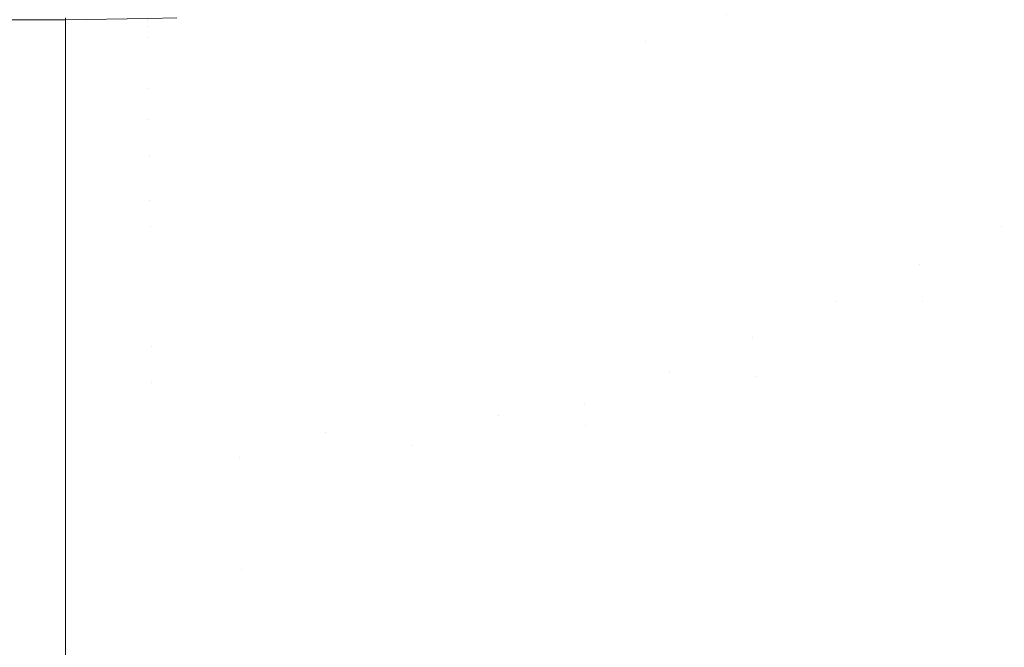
# Model space of a CAD drawing. Header units: centimetres. Extents: x -17.1 to 18.2, y 4.2 to 6.
# Tile 204 of 256: x 6.2249 to 6.2496, y 4.4844 to 4.5002. Entities that reach past the tile are written whole.
import ezdxf

# ---------------------------------------------------------------- set-up
doc = ezdxf.new("R2010")
doc.units = ezdxf.units.CM
doc.header["$LTSCALE"] = 2.54
doc.layers.add('Lucido design-1', color=7, linetype='Continuous')

# ---------------------------------------------------------------- blocks, each defined once
blk = doc.blocks.new('Gruppo-3-1')
at = {"color": 7, "linetype": 'Continuous', "lineweight": 9}
for points in [[(-17.020308, 5.900212, -2276.22217), (-17.020308, 4.300212, -2276.22217), (18.147234, 4.300212, -2276.22217), (18.147234, 5.900212, -2276.22217)], [(6.226033, 4.500212, -2276.92217), (-5.099108, 4.500212, -2276.92217), (-5.099108, 4.500212, -2276.72217), (6.226033, 4.500212, -2276.72217)]]:
    blk.add_3dface(points, dxfattribs=at)
for points, invisible_edges in [([(18.147234, 5.900212, -2277.02217), (6.24222, 4.401209, -2277.02217), (6.247738, 4.402007, -2277.02217)], 9), ([(6.24222, 4.401209, -2277.02217), (18.147234, 5.900212, -2277.02217), (18.147234, 4.300212, -2277.02217)], 9), ([(18.147234, 5.900212, -2277.02217), (6.247738, 4.402007, -2277.02217), (6.250767, 4.402575, -2277.02217)], 9), ([(6.2447, 4.500768, -2276.938998), (6.246751, 4.50123, -2276.938998), (6.246822, 4.500547, -2276.942641), (6.244764, 4.500083, -2276.942641)], 15), ([(6.240541, 4.500525, -2276.935444), (6.238478, 4.500208, -2276.935444), (6.238454, 4.500609, -2276.931982), (6.240512, 4.500925, -2276.931982)], 15), ([(6.240541, 4.500525, -2276.935444), (6.242599, 4.50089, -2276.935444), (6.242643, 4.500353, -2276.938998), (6.24058, 4.499987, -2276.938998)], 15), ([(6.246863, 4.500146, -2276.944493), (6.246822, 4.500547, -2276.942641), (6.248872, 4.501058, -2276.942641), (6.248917, 4.500658, -2276.944493)], 15), ([(6.244764, 4.500083, -2276.942641), (6.2427, 4.499667, -2276.942641), (6.242643, 4.500353, -2276.938998), (6.2447, 4.500768, -2276.938998)], 15), ([(6.248917, 4.500658, -2276.944493), (6.248968, 4.500217, -2276.946366), (6.24691, 4.499703, -2276.946366), (6.246863, 4.500146, -2276.944493)], 15), ([(6.249024, 4.499732, -2276.948259), (6.248968, 4.500217, -2276.946366), (6.251018, 4.500777, -2276.946366), (6.251079, 4.500294, -2276.948259)], 15), ([(6.232245, 4.500224, -2276.928615), (6.230176, 4.500102, -2276.928615), (6.230172, 4.500259, -2276.925344), (6.23224, 4.500381, -2276.925344)], 15), ([(6.232245, 4.500224, -2276.928615), (6.234312, 4.500395, -2276.928615), (6.234323, 4.500121, -2276.931982), (6.232253, 4.49995, -2276.931982)], 15), ([(6.23639, 4.50034, -2276.931982), (6.234323, 4.500121, -2276.931982), (6.234312, 4.500395, -2276.928615), (6.236376, 4.500614, -2276.928615)], 15), ([(6.23639, 4.50034, -2276.931982), (6.238454, 4.500609, -2276.931982), (6.238478, 4.500208, -2276.935444), (6.236411, 4.499939, -2276.935444)], 15), ([(6.24058, 4.499987, -2276.938998), (6.238512, 4.499669, -2276.938998), (6.238478, 4.500208, -2276.935444), (6.240541, 4.500525, -2276.935444)], 15), ([(6.244802, 4.499681, -2276.944493), (6.244764, 4.500083, -2276.942641), (6.246822, 4.500547, -2276.942641), (6.246863, 4.500146, -2276.944493)], 15), ([(6.226033, 4.50026, -2276.719951), (6.226033, 4.500212, -2276.72217), (-5.099108, 4.500212, -2276.72217), (-5.099108, 4.50026, -2276.719951)], 8), ([(-5.099108, 4.500143, -2276.925343), (-5.099108, 4.500212, -2276.92217), (6.226033, 4.500212, -2276.92217), (6.226033, 4.500143, -2276.925343)], 8), ([(6.226033, 4.500143, -2276.925343), (6.226033, 4.500117, -2276.926532), (-5.099108, 4.500117, -2276.926532), (-5.099108, 4.500143, -2276.925343)], 10), ([(6.228103, 4.500186, -2276.925344), (6.226033, 4.500143, -2276.925343), (6.226033, 4.500212, -2276.92217), (6.228102, 4.500245, -2276.92217)], 9), ([(6.228103, 4.500186, -2276.925344), (6.228105, 4.500029, -2276.928615), (6.226033, 4.500117, -2276.926532)], 11), ([(6.226033, 4.500117, -2276.926532), (6.226033, 4.500143, -2276.925343), (6.228103, 4.500186, -2276.925344)], 10), ([(6.228103, 4.500186, -2276.925344), (6.228102, 4.500245, -2276.92217), (6.228833, 4.500257, -2276.92217)], 9), ([(6.230172, 4.500259, -2276.925344), (6.228103, 4.500186, -2276.925344), (6.228833, 4.500257, -2276.92217)], 11), ([(6.228103, 4.500186, -2276.925344), (6.230172, 4.500259, -2276.925344), (6.230176, 4.500102, -2276.928615), (6.228105, 4.500029, -2276.928615)], 15), ([(6.232253, 4.49995, -2276.931982), (6.230181, 4.499827, -2276.931982), (6.230176, 4.500102, -2276.928615), (6.232245, 4.500224, -2276.928615)], 15), ([(6.236411, 4.499939, -2276.935444), (6.23434, 4.499719, -2276.935444), (6.234323, 4.500121, -2276.931982), (6.23639, 4.50034, -2276.931982)], 15), ([(6.236411, 4.499939, -2276.935444), (6.238478, 4.500208, -2276.935444), (6.238512, 4.499669, -2276.938998), (6.236439, 4.4994, -2276.938998)], 15), ([(6.240604, 4.499663, -2276.940809), (6.24058, 4.499987, -2276.938998), (6.242643, 4.500353, -2276.938998)], 11), ([(6.242643, 4.500353, -2276.938998), (6.2427, 4.499667, -2276.942641), (6.240604, 4.499663, -2276.940809)], 11), ([(6.246863, 4.500146, -2276.944493), (6.24691, 4.499703, -2276.946366), (6.244844, 4.499238, -2276.946366), (6.244802, 4.499681, -2276.944493)], 15), ([(6.24696, 4.499217, -2276.948259), (6.24691, 4.499703, -2276.946366), (6.248968, 4.500217, -2276.946366), (6.249024, 4.499732, -2276.948259)], 15), ([(6.251079, 4.500294, -2276.948259), (6.251145, 4.499767, -2276.95017), (6.249084, 4.499203, -2276.95017), (6.249024, 4.499732, -2276.948259)], 15), ([(-5.099108, 4.500117, -2276.926532), (6.226033, 4.500117, -2276.926532), (6.226033, 4.499831, -2276.930886), (-5.099108, 4.499831, -2276.930886)], 5), ([(6.226033, 4.499831, -2276.930886), (6.226033, 4.500117, -2276.926532), (6.228105, 4.500029, -2276.928615)], 10), ([(6.228105, 4.500029, -2276.928615), (6.228107, 4.499754, -2276.931982), (6.226033, 4.499831, -2276.930886)], 11), ([(6.228105, 4.500029, -2276.928615), (6.230176, 4.500102, -2276.928615), (6.230181, 4.499827, -2276.931982), (6.228107, 4.499754, -2276.931982)], 15), ([(6.232266, 4.499548, -2276.935444), (6.23019, 4.499425, -2276.935444), (6.230181, 4.499827, -2276.931982), (6.232253, 4.49995, -2276.931982)], 15), ([(6.232253, 4.49995, -2276.931982), (6.234323, 4.500121, -2276.931982), (6.23434, 4.499719, -2276.935444), (6.232266, 4.499548, -2276.935444)], 15), ([(6.236439, 4.4994, -2276.938998), (6.234362, 4.499179, -2276.938998), (6.23434, 4.499719, -2276.935444), (6.236411, 4.499939, -2276.935444)], 15), ([(6.238532, 4.499344, -2276.940809), (6.238512, 4.499669, -2276.938998), (6.24058, 4.499987, -2276.938998), (6.240604, 4.499663, -2276.940809)], 15), ([(6.242734, 4.499265, -2276.944493), (6.2427, 4.499667, -2276.942641), (6.244764, 4.500083, -2276.942641), (6.244802, 4.499681, -2276.944493)], 15), ([(-5.099108, 4.499831, -2276.930886), (6.226033, 4.499831, -2276.930886), (6.226033, 4.499356, -2276.935223), (-5.099108, 4.499356, -2276.935223)], 5), ([(6.226033, 4.499356, -2276.935223), (6.226033, 4.499831, -2276.930886), (6.228107, 4.499754, -2276.931982)], 10), ([(6.228107, 4.499754, -2276.931982), (6.228112, 4.499352, -2276.935444), (6.226033, 4.499356, -2276.935223)], 11), ([(6.228107, 4.499754, -2276.931982), (6.230181, 4.499827, -2276.931982), (6.23019, 4.499425, -2276.935444), (6.228112, 4.499352, -2276.935444)], 15), ([(6.232266, 4.499548, -2276.935444), (6.23434, 4.499719, -2276.935444), (6.234362, 4.499179, -2276.938998), (6.232283, 4.499007, -2276.938998)], 15), ([(6.236456, 4.499074, -2276.940809), (6.236439, 4.4994, -2276.938998), (6.238512, 4.499669, -2276.938998), (6.238532, 4.499344, -2276.940809)], 15), ([(6.240604, 4.499663, -2276.940809), (6.24063, 4.4993, -2276.942641), (6.238555, 4.498981, -2276.942641), (6.238532, 4.499344, -2276.940809)], 15), ([(6.2427, 4.499667, -2276.942641), (6.24063, 4.4993, -2276.942641), (6.240604, 4.499663, -2276.940809)], 11), ([(6.24066, 4.498896, -2276.944493), (6.24063, 4.4993, -2276.942641), (6.2427, 4.499667, -2276.942641), (6.242734, 4.499265, -2276.944493)], 15), ([(6.244802, 4.499681, -2276.944493), (6.244844, 4.499238, -2276.946366), (6.242771, 4.49882, -2276.946366), (6.242734, 4.499265, -2276.944493)], 15), ([(6.244889, 4.498751, -2276.948259), (6.244844, 4.499238, -2276.946366), (6.24691, 4.499703, -2276.946366), (6.24696, 4.499217, -2276.948259)], 15), ([(6.249024, 4.499732, -2276.948259), (6.249084, 4.499203, -2276.95017), (6.247015, 4.498687, -2276.95017), (6.24696, 4.499217, -2276.948259)], 15), ([(6.249084, 4.499203, -2276.95017), (6.251145, 4.499767, -2276.95017), (6.251217, 4.499193, -2276.952099), (6.24915, 4.498628, -2276.952099)], 15), ([(6.228112, 4.499352, -2276.935444), (6.23019, 4.499425, -2276.935444), (6.230201, 4.498884, -2276.938998), (6.228117, 4.49881, -2276.938998)], 15), ([(6.232283, 4.499007, -2276.938998), (6.230201, 4.498884, -2276.938998), (6.23019, 4.499425, -2276.935444), (6.232266, 4.499548, -2276.935444)], 15), ([(6.234376, 4.498853, -2276.940809), (6.234362, 4.499179, -2276.938998), (6.236439, 4.4994, -2276.938998), (6.236456, 4.499074, -2276.940809)], 15), ([(-5.099108, 4.499356, -2276.935223), (6.226033, 4.499356, -2276.935223), (6.226033, 4.498693, -2276.939535), (-5.099108, 4.498693, -2276.939535)], 5), ([(6.228117, 4.49881, -2276.938998), (6.226033, 4.498693, -2276.939535), (6.226033, 4.499356, -2276.935223), (6.228112, 4.499352, -2276.935444)], 13), ([(6.232293, 4.498681, -2276.940809), (6.232283, 4.499007, -2276.938998), (6.234362, 4.499179, -2276.938998), (6.234376, 4.498853, -2276.940809)], 15), ([(6.238532, 4.499344, -2276.940809), (6.238555, 4.498981, -2276.942641), (6.236475, 4.49871, -2276.942641), (6.236456, 4.499074, -2276.940809)], 15), ([(6.23858, 4.498577, -2276.944493), (6.238555, 4.498981, -2276.942641), (6.24063, 4.4993, -2276.942641), (6.24066, 4.498896, -2276.944493)], 15), ([(6.242734, 4.499265, -2276.944493), (6.242771, 4.49882, -2276.946366), (6.240692, 4.498451, -2276.946366), (6.24066, 4.498896, -2276.944493)], 15), ([(6.242811, 4.498332, -2276.948259), (6.242771, 4.49882, -2276.946366), (6.244844, 4.499238, -2276.946366), (6.244889, 4.498751, -2276.948259)], 15), ([(6.24696, 4.499217, -2276.948259), (6.247015, 4.498687, -2276.95017), (6.244939, 4.498219, -2276.95017), (6.244889, 4.498751, -2276.948259)], 15), ([(6.24915, 4.498628, -2276.952099), (6.247075, 4.498111, -2276.952099), (6.247015, 4.498687, -2276.95017), (6.249084, 4.499203, -2276.95017)], 15), ([(6.24915, 4.498628, -2276.952099), (6.251217, 4.499193, -2276.952099), (6.251294, 4.498572, -2276.954044), (6.249222, 4.498005, -2276.954044)], 15), ([(6.230208, 4.498558, -2276.940809), (6.230201, 4.498884, -2276.938998), (6.232283, 4.499007, -2276.938998), (6.232293, 4.498681, -2276.940809)], 15), ([(6.236456, 4.499074, -2276.940809), (6.236475, 4.49871, -2276.942641), (6.234391, 4.498489, -2276.942641), (6.234376, 4.498853, -2276.940809)], 15), ([(6.236496, 4.498306, -2276.944493), (6.236475, 4.49871, -2276.942641), (6.238555, 4.498981, -2276.942641), (6.23858, 4.498577, -2276.944493)], 15), ([(6.24066, 4.498896, -2276.944493), (6.240692, 4.498451, -2276.946366), (6.238608, 4.498131, -2276.946366), (6.23858, 4.498577, -2276.944493)], 15), ([(-5.099108, 4.498693, -2276.939535), (6.226033, 4.498693, -2276.939535), (6.226033, 4.497842, -2276.943814), (-5.099108, 4.497842, -2276.943814)], 5), ([(6.226033, 4.498693, -2276.939535), (6.228117, 4.49881, -2276.938998), (6.228121, 4.498484, -2276.940809)], 11), ([(6.228121, 4.498484, -2276.940809), (6.228124, 4.498119, -2276.942641), (6.226033, 4.497842, -2276.943814), (6.226033, 4.498693, -2276.939535)], 11), ([(6.228121, 4.498484, -2276.940809), (6.228117, 4.49881, -2276.938998), (6.230201, 4.498884, -2276.938998), (6.230208, 4.498558, -2276.940809)], 15), ([(6.232293, 4.498681, -2276.940809), (6.232304, 4.498316, -2276.942641), (6.230215, 4.498193, -2276.942641), (6.230208, 4.498558, -2276.940809)], 15), ([(6.234376, 4.498853, -2276.940809), (6.234391, 4.498489, -2276.942641), (6.232304, 4.498316, -2276.942641), (6.232293, 4.498681, -2276.940809)], 15), ([(6.234408, 4.498084, -2276.944493), (6.234391, 4.498489, -2276.942641), (6.236475, 4.49871, -2276.942641), (6.236496, 4.498306, -2276.944493)], 15), ([(6.240727, 4.497962, -2276.948259), (6.240692, 4.498451, -2276.946366), (6.242771, 4.49882, -2276.946366), (6.242811, 4.498332, -2276.948259)], 15), ([(6.244889, 4.498751, -2276.948259), (6.244939, 4.498219, -2276.95017), (6.242856, 4.4978, -2276.95017), (6.242811, 4.498332, -2276.948259)], 15), ([(6.244993, 4.497641, -2276.952099), (6.244939, 4.498219, -2276.95017), (6.247015, 4.498687, -2276.95017), (6.247075, 4.498111, -2276.952099)], 15), ([(6.230208, 4.498558, -2276.940809), (6.230215, 4.498193, -2276.942641), (6.228124, 4.498119, -2276.942641), (6.228121, 4.498484, -2276.940809)], 15), ([(6.232317, 4.497911, -2276.944493), (6.232304, 4.498316, -2276.942641), (6.234391, 4.498489, -2276.942641), (6.234408, 4.498084, -2276.944493)], 15), ([(6.23858, 4.498577, -2276.944493), (6.238608, 4.498131, -2276.946366), (6.236519, 4.497859, -2276.946366), (6.236496, 4.498306, -2276.944493)], 15), ([(6.238638, 4.497641, -2276.948259), (6.238608, 4.498131, -2276.946366), (6.240692, 4.498451, -2276.946366), (6.240727, 4.497962, -2276.948259)], 15), ([(6.249222, 4.498005, -2276.954044), (6.24714, 4.497486, -2276.954044), (6.247075, 4.498111, -2276.952099), (6.24915, 4.498628, -2276.952099)], 15), ([(6.249222, 4.498005, -2276.954044), (6.251294, 4.498572, -2276.954044), (6.251378, 4.497902, -2276.956004), (6.249299, 4.497333, -2276.956004)], 15), ([(6.228129, 4.497713, -2276.944493), (6.228124, 4.498119, -2276.942641), (6.230215, 4.498193, -2276.942641), (6.230223, 4.497787, -2276.944493)], 15), ([(6.230223, 4.497787, -2276.944493), (6.230215, 4.498193, -2276.942641), (6.232304, 4.498316, -2276.942641), (6.232317, 4.497911, -2276.944493)], 15), ([(6.236496, 4.498306, -2276.944493), (6.236519, 4.497859, -2276.946366), (6.234426, 4.497637, -2276.946366), (6.234408, 4.498084, -2276.944493)], 15), ([(6.242811, 4.498332, -2276.948259), (6.242856, 4.4978, -2276.95017), (6.240766, 4.497429, -2276.95017), (6.240727, 4.497962, -2276.948259)], 15), ([(6.242904, 4.49722, -2276.952099), (6.242856, 4.4978, -2276.95017), (6.244939, 4.498219, -2276.95017), (6.244993, 4.497641, -2276.952099)], 15), ([(6.226033, 4.497842, -2276.943814), (6.228124, 4.498119, -2276.942641), (6.228129, 4.497713, -2276.944493)], 11), ([(6.232317, 4.497911, -2276.944493), (6.232331, 4.497463, -2276.946366), (6.230233, 4.49734, -2276.946366), (6.230223, 4.497787, -2276.944493)], 15), ([(6.234408, 4.498084, -2276.944493), (6.234426, 4.497637, -2276.946366), (6.232331, 4.497463, -2276.946366), (6.232317, 4.497911, -2276.944493)], 15), ([(6.236544, 4.497369, -2276.948259), (6.236519, 4.497859, -2276.946366), (6.238608, 4.498131, -2276.946366), (6.238638, 4.497641, -2276.948259)], 15), ([(6.240727, 4.497962, -2276.948259), (6.240766, 4.497429, -2276.95017), (6.238671, 4.497107, -2276.95017), (6.238638, 4.497641, -2276.948259)], 15), ([(6.247075, 4.498111, -2276.952099), (6.24714, 4.497486, -2276.954044), (6.245052, 4.497015, -2276.954044), (6.244993, 4.497641, -2276.952099)], 15), ([(6.249299, 4.497333, -2276.956004), (6.247211, 4.496812, -2276.956004), (6.24714, 4.497486, -2276.954044), (6.249222, 4.498005, -2276.954044)], 15), ([(6.249299, 4.497333, -2276.956004), (6.251378, 4.497902, -2276.956004), (6.251469, 4.497181, -2276.957979), (6.249382, 4.49661, -2276.957979)], 15), ([(-5.099108, 4.497842, -2276.943814), (6.226033, 4.497842, -2276.943814), (6.226033, 4.496805, -2276.948052), (-5.099108, 4.496805, -2276.948052)], 5), ([(6.228129, 4.497713, -2276.944493), (6.228133, 4.497265, -2276.946366), (6.226033, 4.496805, -2276.948052), (6.226033, 4.497842, -2276.943814)], 11), ([(6.230223, 4.497787, -2276.944493), (6.230233, 4.49734, -2276.946366), (6.228133, 4.497265, -2276.946366), (6.228129, 4.497713, -2276.944493)], 15), ([(6.234447, 4.497146, -2276.948259), (6.234426, 4.497637, -2276.946366), (6.236519, 4.497859, -2276.946366), (6.236544, 4.497369, -2276.948259)], 15), ([(6.240808, 4.496848, -2276.952099), (6.240766, 4.497429, -2276.95017), (6.242856, 4.4978, -2276.95017), (6.242904, 4.49722, -2276.952099)], 15), ([(6.230243, 4.496848, -2276.948259), (6.230233, 4.49734, -2276.946366), (6.232331, 4.497463, -2276.946366), (6.232346, 4.496972, -2276.948259)], 15), ([(6.232346, 4.496972, -2276.948259), (6.232331, 4.497463, -2276.946366), (6.234426, 4.497637, -2276.946366), (6.234447, 4.497146, -2276.948259)], 15), ([(6.238638, 4.497641, -2276.948259), (6.238671, 4.497107, -2276.95017), (6.236572, 4.496834, -2276.95017), (6.236544, 4.497369, -2276.948259)], 15), ([(6.238708, 4.496525, -2276.952099), (6.238671, 4.497107, -2276.95017), (6.240766, 4.497429, -2276.95017), (6.240808, 4.496848, -2276.952099)], 15), ([(6.244993, 4.497641, -2276.952099), (6.245052, 4.497015, -2276.954044), (6.242956, 4.496593, -2276.954044), (6.242904, 4.49722, -2276.952099)], 15), ([(6.245052, 4.497015, -2276.954044), (6.24714, 4.497486, -2276.954044), (6.247211, 4.496812, -2276.956004), (6.245115, 4.49634, -2276.956004)], 15), ([(6.226033, 4.496805, -2276.948052), (6.228133, 4.497265, -2276.946366), (6.228138, 4.496774, -2276.948259)], 11), ([(6.228138, 4.496774, -2276.948259), (6.228133, 4.497265, -2276.946366), (6.230233, 4.49734, -2276.946366), (6.230243, 4.496848, -2276.948259)], 15), ([(6.236544, 4.497369, -2276.948259), (6.236572, 4.496834, -2276.95017), (6.234469, 4.49661, -2276.95017), (6.234447, 4.497146, -2276.948259)], 15), ([(6.242904, 4.49722, -2276.952099), (6.242956, 4.496593, -2276.954044), (6.240854, 4.49622, -2276.954044), (6.240808, 4.496848, -2276.952099)], 15), ([(6.249382, 4.49661, -2276.957979), (6.247286, 4.496088, -2276.957979), (6.247211, 4.496812, -2276.956004), (6.249299, 4.497333, -2276.956004)], 15), ([(6.249382, 4.49661, -2276.957979), (6.251469, 4.497181, -2276.957979), (6.251566, 4.496408, -2276.959966), (6.24947, 4.495835, -2276.959966)], 15), ([(6.232346, 4.496972, -2276.948259), (6.232363, 4.496436, -2276.95017), (6.230254, 4.496312, -2276.95017), (6.230243, 4.496848, -2276.948259)], 15), ([(6.234447, 4.497146, -2276.948259), (6.234469, 4.49661, -2276.95017), (6.232363, 4.496436, -2276.95017), (6.232346, 4.496972, -2276.948259)], 15), ([(6.236602, 4.496252, -2276.952099), (6.236572, 4.496834, -2276.95017), (6.238671, 4.497107, -2276.95017), (6.238708, 4.496525, -2276.952099)], 15), ([(6.245115, 4.49634, -2276.956004), (6.243012, 4.495917, -2276.956004), (6.242956, 4.496593, -2276.954044), (6.245052, 4.497015, -2276.954044)], 15), ([(-5.099108, 4.496189, -2276.950163), (-5.099108, 4.496805, -2276.948052), (6.226033, 4.496805, -2276.948052), (6.226033, 4.496189, -2276.950163)], 10), ([(6.226033, 4.496189, -2276.950163), (6.226033, 4.496805, -2276.948052), (6.228138, 4.496774, -2276.948259)], 10), ([(6.228138, 4.496774, -2276.948259), (6.228144, 4.496237, -2276.95017), (6.226033, 4.496189, -2276.950163)], 11), ([(6.230243, 4.496848, -2276.948259), (6.230254, 4.496312, -2276.95017), (6.228144, 4.496237, -2276.95017), (6.228138, 4.496774, -2276.948259)], 15), ([(6.234493, 4.496028, -2276.952099), (6.234469, 4.49661, -2276.95017), (6.236572, 4.496834, -2276.95017), (6.236602, 4.496252, -2276.952099)], 15), ([(6.240808, 4.496848, -2276.952099), (6.240854, 4.49622, -2276.954044), (6.238747, 4.495896, -2276.954044), (6.238708, 4.496525, -2276.952099)], 15), ([(6.245115, 4.49634, -2276.956004), (6.247211, 4.496812, -2276.956004), (6.247286, 4.496088, -2276.957979), (6.245183, 4.495614, -2276.957979)], 15), ([(6.230266, 4.495728, -2276.952099), (6.230254, 4.496312, -2276.95017), (6.232363, 4.496436, -2276.95017), (6.232381, 4.495853, -2276.952099)], 15), ([(6.232381, 4.495853, -2276.952099), (6.232363, 4.496436, -2276.95017), (6.234469, 4.49661, -2276.95017), (6.234493, 4.496028, -2276.952099)], 15), ([(6.238708, 4.496525, -2276.952099), (6.238747, 4.495896, -2276.954044), (6.236635, 4.495622, -2276.954044), (6.236602, 4.496252, -2276.952099)], 15), ([(6.240903, 4.495542, -2276.956004), (6.240854, 4.49622, -2276.954044), (6.242956, 4.496593, -2276.954044), (6.243012, 4.495917, -2276.956004)], 15), ([(6.24947, 4.495835, -2276.959966), (6.247367, 4.495311, -2276.959966), (6.247286, 4.496088, -2276.957979), (6.249382, 4.49661, -2276.957979)], 15), ([(6.226033, 4.496189, -2276.950163), (6.226033, 4.495584, -2276.952241), (-5.099108, 4.495584, -2276.952241), (-5.099108, 4.496189, -2276.950163)], 10), ([(6.226033, 4.496189, -2276.950163), (6.228144, 4.496237, -2276.95017), (6.22815, 4.495653, -2276.952099)], 11), ([(6.22815, 4.495653, -2276.952099), (6.226033, 4.495584, -2276.952241), (6.226033, 4.496189, -2276.950163)], 9), ([(6.22815, 4.495653, -2276.952099), (6.228144, 4.496237, -2276.95017), (6.230254, 4.496312, -2276.95017), (6.230266, 4.495728, -2276.952099)], 15), ([(6.236602, 4.496252, -2276.952099), (6.236635, 4.495622, -2276.954044), (6.234519, 4.495397, -2276.954044), (6.234493, 4.496028, -2276.952099)], 15), ([(6.238789, 4.495217, -2276.956004), (6.238747, 4.495896, -2276.954044), (6.240854, 4.49622, -2276.954044), (6.240903, 4.495542, -2276.956004)], 15), ([(6.245183, 4.495614, -2276.957979), (6.243073, 4.495189, -2276.957979), (6.243012, 4.495917, -2276.956004), (6.245115, 4.49634, -2276.956004)], 15), ([(6.24947, 4.495835, -2276.959966), (6.251566, 4.496408, -2276.959966), (6.251669, 4.495582, -2276.961965), (6.249566, 4.495006, -2276.961965)], 15), ([(6.234493, 4.496028, -2276.952099), (6.234519, 4.495397, -2276.954044), (6.2324, 4.495222, -2276.954044), (6.232381, 4.495853, -2276.952099)], 15), ([(6.243012, 4.495917, -2276.956004), (6.243073, 4.495189, -2276.957979), (6.240956, 4.494813, -2276.957979), (6.240903, 4.495542, -2276.956004)], 15), ([(6.245183, 4.495614, -2276.957979), (6.247286, 4.496088, -2276.957979), (6.247367, 4.495311, -2276.959966), (6.245256, 4.494835, -2276.959966)], 15), ([(6.230266, 4.495728, -2276.952099), (6.230279, 4.495096, -2276.954044), (6.228156, 4.495021, -2276.954044), (6.22815, 4.495653, -2276.952099)], 15), ([(6.232381, 4.495853, -2276.952099), (6.2324, 4.495222, -2276.954044), (6.230279, 4.495096, -2276.954044), (6.230266, 4.495728, -2276.952099)], 15), ([(6.23667, 4.494942, -2276.956004), (6.236635, 4.495622, -2276.954044), (6.238747, 4.495896, -2276.954044), (6.238789, 4.495217, -2276.956004)], 15), ([(6.249566, 4.495006, -2276.961965), (6.247453, 4.494479, -2276.961965), (6.247367, 4.495311, -2276.959966), (6.24947, 4.495835, -2276.959966)], 15), ([(-5.099108, 4.495584, -2276.952241), (6.226033, 4.495584, -2276.952241), (6.226033, 4.494181, -2276.956372), (-5.099108, 4.494181, -2276.956372)], 5), ([(6.22815, 4.495653, -2276.952099), (6.228156, 4.495021, -2276.954044), (6.226033, 4.495584, -2276.952241)], 11), ([(6.226033, 4.494181, -2276.956372), (6.226033, 4.495584, -2276.952241), (6.228156, 4.495021, -2276.954044)], 10), ([(6.234547, 4.494716, -2276.956004), (6.234519, 4.495397, -2276.954044), (6.236635, 4.495622, -2276.954044), (6.23667, 4.494942, -2276.956004)], 15), ([(6.240903, 4.495542, -2276.956004), (6.240956, 4.494813, -2276.957979), (6.238834, 4.494487, -2276.957979), (6.238789, 4.495217, -2276.956004)], 15), ([(6.245256, 4.494835, -2276.959966), (6.243137, 4.494408, -2276.959966), (6.243073, 4.495189, -2276.957979), (6.245183, 4.495614, -2276.957979)], 15), ([(6.249566, 4.495006, -2276.961965), (6.251669, 4.495582, -2276.961965), (6.251723, 4.495148, -2276.962968)], 11), ([(6.230293, 4.494415, -2276.956004), (6.230279, 4.495096, -2276.954044), (6.2324, 4.495222, -2276.954044), (6.232422, 4.49454, -2276.956004)], 15), ([(6.232422, 4.49454, -2276.956004), (6.2324, 4.495222, -2276.954044), (6.234519, 4.495397, -2276.954044), (6.234547, 4.494716, -2276.956004)], 15), ([(6.238789, 4.495217, -2276.956004), (6.238834, 4.494487, -2276.957979), (6.236708, 4.49421, -2276.957979), (6.23667, 4.494942, -2276.956004)], 15), ([(6.240956, 4.494813, -2276.957979), (6.243073, 4.495189, -2276.957979), (6.243137, 4.494408, -2276.959966), (6.241013, 4.494031, -2276.959966)], 15), ([(6.245256, 4.494835, -2276.959966), (6.247367, 4.495311, -2276.959966), (6.247453, 4.494479, -2276.961965), (6.245334, 4.494002, -2276.961965)], 15), ([(6.228156, 4.495021, -2276.954044), (6.228164, 4.494339, -2276.956004), (6.226033, 4.494181, -2276.956372)], 11), ([(6.228164, 4.494339, -2276.956004), (6.228156, 4.495021, -2276.954044), (6.230279, 4.495096, -2276.954044), (6.230293, 4.494415, -2276.956004)], 15), ([(6.23667, 4.494942, -2276.956004), (6.236708, 4.49421, -2276.957979), (6.234578, 4.493984, -2276.957979), (6.234547, 4.494716, -2276.956004)], 15), ([(6.247499, 4.494043, -2276.962968), (6.247453, 4.494479, -2276.961965), (6.249566, 4.495006, -2276.961965)], 11), ([(6.249566, 4.495006, -2276.961965), (6.251723, 4.495148, -2276.962968), (6.247499, 4.494043, -2276.962968)], 11), ([(6.251723, 4.495148, -2276.962968), (6.25178, 4.4947, -2276.963974), (6.247546, 4.493593, -2276.963974), (6.247499, 4.494043, -2276.962968)], 15), ([(6.234547, 4.494716, -2276.956004), (6.234578, 4.493984, -2276.957979), (6.232444, 4.493808, -2276.957979), (6.232422, 4.49454, -2276.956004)], 15), ([(6.241013, 4.494031, -2276.959966), (6.238883, 4.493704, -2276.959966), (6.238834, 4.494487, -2276.957979), (6.240956, 4.494813, -2276.957979)], 15), ([(6.245334, 4.494002, -2276.961965), (6.243207, 4.493573, -2276.961965), (6.243137, 4.494408, -2276.959966), (6.245256, 4.494835, -2276.959966)], 15), ([(6.247594, 4.493128, -2276.964981), (6.247546, 4.493593, -2276.963974), (6.25178, 4.4947, -2276.963974), (6.251838, 4.494237, -2276.964981)], 15), ([(6.232422, 4.49454, -2276.956004), (6.232444, 4.493808, -2276.957979), (6.230308, 4.493682, -2276.957979), (6.230293, 4.494415, -2276.956004)], 15), ([(6.236749, 4.493426, -2276.959966), (6.236708, 4.49421, -2276.957979), (6.238834, 4.494487, -2276.957979), (6.238883, 4.493704, -2276.959966)], 15), ([(6.245334, 4.494002, -2276.961965), (6.247453, 4.494479, -2276.961965), (6.247499, 4.494043, -2276.962968), (6.245375, 4.493564, -2276.962968)], 15), ([(6.228164, 4.494339, -2276.956004), (6.228171, 4.493606, -2276.957979), (6.226033, 4.494181, -2276.956372)], 11), ([(6.230293, 4.494415, -2276.956004), (6.230308, 4.493682, -2276.957979), (6.228171, 4.493606, -2276.957979), (6.228164, 4.494339, -2276.956004)], 15), ([(6.23461, 4.493199, -2276.959966), (6.234578, 4.493984, -2276.957979), (6.236708, 4.49421, -2276.957979), (6.236749, 4.493426, -2276.959966)], 15), ([(6.241013, 4.494031, -2276.959966), (6.243137, 4.494408, -2276.959966), (6.243207, 4.493573, -2276.961965), (6.241074, 4.493195, -2276.961965)], 15), ([(6.251838, 4.494237, -2276.964981), (6.251897, 4.493761, -2276.96599), (6.247644, 4.492649, -2276.96599), (6.247594, 4.493128, -2276.964981)], 15), ([(-5.099108, 4.494181, -2276.956372), (6.226033, 4.494181, -2276.956372), (6.226033, 4.4926, -2276.960438), (-5.099108, 4.4926, -2276.960438)], 5), ([(6.226033, 4.4926, -2276.960438), (6.226033, 4.494181, -2276.956372), (6.228171, 4.493606, -2276.957979), (6.228179, 4.492819, -2276.959966)], 14), ([(6.232469, 4.493022, -2276.959966), (6.232444, 4.493808, -2276.957979), (6.234578, 4.493984, -2276.957979), (6.23461, 4.493199, -2276.959966)], 15), ([(6.241074, 4.493195, -2276.961965), (6.238935, 4.492866, -2276.961965), (6.238883, 4.493704, -2276.959966), (6.241013, 4.494031, -2276.959966)], 15), ([(6.245375, 4.493564, -2276.962968), (6.243243, 4.493135, -2276.962968), (6.243207, 4.493573, -2276.961965), (6.245334, 4.494002, -2276.961965)], 15), ([(6.245375, 4.493564, -2276.962968), (6.247499, 4.494043, -2276.962968), (6.247546, 4.493593, -2276.963974), (6.245417, 4.493113, -2276.963974)], 15), ([(6.230325, 4.492895, -2276.959966), (6.230308, 4.493682, -2276.957979), (6.232444, 4.493808, -2276.957979), (6.232469, 4.493022, -2276.959966)], 15), ([(6.238883, 4.493704, -2276.959966), (6.238935, 4.492866, -2276.961965), (6.236792, 4.492587, -2276.961965), (6.236749, 4.493426, -2276.959966)], 15), ([(6.247695, 4.492155, -2276.967001), (6.247644, 4.492649, -2276.96599), (6.251897, 4.493761, -2276.96599), (6.251959, 4.49327, -2276.967001)], 15), ([(6.228179, 4.492819, -2276.959966), (6.228171, 4.493606, -2276.957979), (6.230308, 4.493682, -2276.957979), (6.230325, 4.492895, -2276.959966)], 15), ([(6.241074, 4.493195, -2276.961965), (6.243207, 4.493573, -2276.961965), (6.243243, 4.493135, -2276.962968), (6.241106, 4.492756, -2276.962968)], 15), ([(6.245417, 4.493113, -2276.963974), (6.243281, 4.492683, -2276.963974), (6.243243, 4.493135, -2276.962968), (6.245375, 4.493564, -2276.962968)], 15), ([(6.245417, 4.493113, -2276.963974), (6.247546, 4.493593, -2276.963974), (6.247594, 4.493128, -2276.964981)], 11), ([(6.23461, 4.493199, -2276.959966), (6.234645, 4.492359, -2276.961965), (6.232495, 4.492181, -2276.961965), (6.232469, 4.493022, -2276.959966)], 15), ([(6.236749, 4.493426, -2276.959966), (6.236792, 4.492587, -2276.961965), (6.234645, 4.492359, -2276.961965), (6.23461, 4.493199, -2276.959966)], 15), ([(6.241106, 4.492756, -2276.962968), (6.238963, 4.492426, -2276.962968), (6.238935, 4.492866, -2276.961965), (6.241074, 4.493195, -2276.961965)], 15), ([(6.251959, 4.49327, -2276.967001), (6.252022, 4.492764, -2276.968013), (6.247748, 4.491647, -2276.968013), (6.247695, 4.492155, -2276.967001)], 15), ([(6.232469, 4.493022, -2276.959966), (6.232495, 4.492181, -2276.961965), (6.230342, 4.492054, -2276.961965), (6.230325, 4.492895, -2276.959966)], 15), ([(6.241106, 4.492756, -2276.962968), (6.243243, 4.493135, -2276.962968), (6.243281, 4.492683, -2276.963974), (6.241139, 4.492302, -2276.963974)], 15), ([(6.24332, 4.492216, -2276.964981), (6.243281, 4.492683, -2276.963974), (6.245417, 4.493113, -2276.963974)], 11), ([(6.245417, 4.493113, -2276.963974), (6.247594, 4.493128, -2276.964981), (6.24332, 4.492216, -2276.964981)], 11), ([(6.247594, 4.493128, -2276.964981), (6.247644, 4.492649, -2276.96599), (6.24336, 4.491735, -2276.96599), (6.24332, 4.492216, -2276.964981)], 15), ([(6.226033, 4.4926, -2276.960438), (6.228179, 4.492819, -2276.959966), (6.228188, 4.491978, -2276.961965)], 11), ([(6.230325, 4.492895, -2276.959966), (6.230342, 4.492054, -2276.961965), (6.228188, 4.491978, -2276.961965), (6.228179, 4.492819, -2276.959966)], 15), ([(6.236792, 4.492587, -2276.961965), (6.238935, 4.492866, -2276.961965), (6.238963, 4.492426, -2276.962968), (6.236815, 4.492147, -2276.962968)], 15), ([(6.241139, 4.492302, -2276.963974), (6.238991, 4.491972, -2276.963974), (6.238963, 4.492426, -2276.962968), (6.241106, 4.492756, -2276.962968)], 15), ([(6.247803, 4.491123, -2276.969026), (6.247748, 4.491647, -2276.968013), (6.252022, 4.492764, -2276.968013), (6.252087, 4.492243, -2276.969026)], 15), ([(-5.099108, 4.490843, -2276.964432), (-5.099108, 4.4926, -2276.960438), (6.226033, 4.4926, -2276.960438), (6.226033, 4.491932, -2276.961956)], 10), ([(6.228188, 4.491978, -2276.961965), (6.226033, 4.491932, -2276.961956), (6.226033, 4.4926, -2276.960438)], 9), ([(6.236815, 4.492147, -2276.962968), (6.234663, 4.491918, -2276.962968), (6.234645, 4.492359, -2276.961965), (6.236792, 4.492587, -2276.961965)], 15), ([(6.241139, 4.492302, -2276.963974), (6.243281, 4.492683, -2276.963974), (6.24332, 4.492216, -2276.964981), (6.241173, 4.491835, -2276.964981)], 15), ([(6.243401, 4.491239, -2276.967001), (6.24336, 4.491735, -2276.96599), (6.247644, 4.492649, -2276.96599), (6.247695, 4.492155, -2276.967001)], 15), ([(6.232495, 4.492181, -2276.961965), (6.234645, 4.492359, -2276.961965), (6.234663, 4.491918, -2276.962968), (6.232508, 4.49174, -2276.962968)], 15), ([(6.236815, 4.492147, -2276.962968), (6.238963, 4.492426, -2276.962968), (6.238991, 4.491972, -2276.963974), (6.236839, 4.491692, -2276.963974)], 15), ([(6.241173, 4.491835, -2276.964981), (6.23902, 4.491504, -2276.964981), (6.238991, 4.491972, -2276.963974), (6.241139, 4.492302, -2276.963974)], 15), ([(6.241173, 4.491835, -2276.964981), (6.24332, 4.492216, -2276.964981), (6.24336, 4.491735, -2276.96599), (6.241208, 4.491353, -2276.96599)], 15), ([(6.252087, 4.492243, -2276.969026), (6.252154, 4.491707, -2276.97004), (6.247859, 4.490584, -2276.97004), (6.247803, 4.491123, -2276.969026)], 15), ([(6.228193, 4.491536, -2276.962968), (6.226033, 4.491491, -2276.962959), (6.226033, 4.491932, -2276.961956), (6.228188, 4.491978, -2276.961965)], 13), ([(6.228188, 4.491978, -2276.961965), (6.230342, 4.492054, -2276.961965), (6.230351, 4.491613, -2276.962968), (6.228193, 4.491536, -2276.962968)], 15), ([(6.232508, 4.49174, -2276.962968), (6.230351, 4.491613, -2276.962968), (6.230342, 4.492054, -2276.961965), (6.232495, 4.492181, -2276.961965)], 15), ([(6.236839, 4.491692, -2276.963974), (6.234682, 4.491463, -2276.963974), (6.234663, 4.491918, -2276.962968), (6.236815, 4.492147, -2276.962968)], 15), ([(6.236839, 4.491692, -2276.963974), (6.238991, 4.491972, -2276.963974), (6.23902, 4.491504, -2276.964981), (6.236863, 4.491223, -2276.964981)], 15), ([(6.247695, 4.492155, -2276.967001), (6.247748, 4.491647, -2276.968013), (6.243443, 4.490728, -2276.968013), (6.243401, 4.491239, -2276.967001)], 15), ([(6.226033, 4.491932, -2276.961956), (6.226033, 4.491491, -2276.962959), (-5.099108, 4.490843, -2276.964432)], 10), ([(6.232523, 4.491285, -2276.963974), (6.230361, 4.491157, -2276.963974), (6.230351, 4.491613, -2276.962968), (6.232508, 4.49174, -2276.962968)], 15), ([(6.232508, 4.49174, -2276.962968), (6.234663, 4.491918, -2276.962968), (6.234682, 4.491463, -2276.963974), (6.232523, 4.491285, -2276.963974)], 15), ([(6.241208, 4.491353, -2276.96599), (6.23905, 4.491021, -2276.96599), (6.23902, 4.491504, -2276.964981), (6.241173, 4.491835, -2276.964981)], 15), ([(6.241208, 4.491353, -2276.96599), (6.24336, 4.491735, -2276.96599), (6.243401, 4.491239, -2276.967001)], 11), ([(6.247917, 4.49003, -2276.971055), (6.247859, 4.490584, -2276.97004), (6.252154, 4.491707, -2276.97004), (6.252224, 4.491156, -2276.971055)], 15), ([(6.226033, 4.491491, -2276.962959), (6.226033, 4.490843, -2276.964432), (-5.099108, 4.490843, -2276.964432)], 10), ([(6.228197, 4.491081, -2276.963974), (6.226033, 4.490843, -2276.964432), (6.226033, 4.491491, -2276.962959), (6.228193, 4.491536, -2276.962968)], 13), ([(6.228193, 4.491536, -2276.962968), (6.230351, 4.491613, -2276.962968), (6.230361, 4.491157, -2276.963974), (6.228197, 4.491081, -2276.963974)], 15), ([(6.232523, 4.491285, -2276.963974), (6.234682, 4.491463, -2276.963974), (6.234702, 4.490994, -2276.964981), (6.232537, 4.490815, -2276.964981)], 15), ([(6.236863, 4.491223, -2276.964981), (6.234702, 4.490994, -2276.964981), (6.234682, 4.491463, -2276.963974), (6.236839, 4.491692, -2276.963974)], 15), ([(6.236863, 4.491223, -2276.964981), (6.23902, 4.491504, -2276.964981), (6.23905, 4.491021, -2276.96599), (6.236888, 4.49074, -2276.96599)], 15), ([(6.243487, 4.490202, -2276.969026), (6.243443, 4.490728, -2276.968013), (6.247748, 4.491647, -2276.968013), (6.247803, 4.491123, -2276.969026)], 15), ([(6.232537, 4.490815, -2276.964981), (6.23037, 4.490687, -2276.964981), (6.230361, 4.491157, -2276.963974), (6.232523, 4.491285, -2276.963974)], 15), ([(6.236888, 4.49074, -2276.96599), (6.234722, 4.49051, -2276.96599), (6.234702, 4.490994, -2276.964981), (6.236863, 4.491223, -2276.964981)], 15), ([(6.239081, 4.490523, -2276.967001), (6.23905, 4.491021, -2276.96599), (6.241208, 4.491353, -2276.96599)], 11), ([(6.241208, 4.491353, -2276.96599), (6.243401, 4.491239, -2276.967001), (6.239081, 4.490523, -2276.967001)], 11), ([(6.243401, 4.491239, -2276.967001), (6.243443, 4.490728, -2276.968013), (6.239113, 4.490011, -2276.968013), (6.239081, 4.490523, -2276.967001)], 15), ([(6.228202, 4.49061, -2276.964981), (6.226033, 4.490843, -2276.964432), (6.228197, 4.491081, -2276.963974)], 11), ([(6.228197, 4.491081, -2276.963974), (6.230361, 4.491157, -2276.963974), (6.23037, 4.490687, -2276.964981), (6.228202, 4.49061, -2276.964981)], 15), ([(6.232537, 4.490815, -2276.964981), (6.234702, 4.490994, -2276.964981), (6.234722, 4.49051, -2276.96599), (6.232552, 4.49033, -2276.96599)], 15), ([(6.236888, 4.49074, -2276.96599), (6.23905, 4.491021, -2276.96599), (6.239081, 4.490523, -2276.967001), (6.236914, 4.490242, -2276.967001)], 15), ([(6.247803, 4.491123, -2276.969026), (6.247859, 4.490584, -2276.97004), (6.243532, 4.489661, -2276.97004), (6.243487, 4.490202, -2276.969026)], 15), ([(6.252224, 4.491156, -2276.971055), (6.252294, 4.49059, -2276.972069), (6.247976, 4.489461, -2276.972069), (6.247917, 4.49003, -2276.971055)], 15), ([(-5.099108, 4.488913, -2276.968345), (-5.099108, 4.490843, -2276.964432), (6.226033, 4.490843, -2276.964432), (6.226033, 4.490079, -2276.96598)], 10), ([(6.228207, 4.490125, -2276.96599), (6.226033, 4.490079, -2276.96598), (6.226033, 4.490843, -2276.964432), (6.228202, 4.49061, -2276.964981)], 13), ([(6.232552, 4.49033, -2276.96599), (6.230381, 4.490202, -2276.96599), (6.23037, 4.490687, -2276.964981), (6.232537, 4.490815, -2276.964981)], 15), ([(6.236914, 4.490242, -2276.967001), (6.234742, 4.490011, -2276.967001), (6.234722, 4.49051, -2276.96599), (6.236888, 4.49074, -2276.96599)], 15), ([(6.239146, 4.489483, -2276.969026), (6.239113, 4.490011, -2276.968013), (6.243443, 4.490728, -2276.968013), (6.243487, 4.490202, -2276.969026)], 15), ([(6.228202, 4.49061, -2276.964981), (6.23037, 4.490687, -2276.964981), (6.230381, 4.490202, -2276.96599), (6.228207, 4.490125, -2276.96599)], 15), ([(6.232552, 4.49033, -2276.96599), (6.234722, 4.49051, -2276.96599), (6.234742, 4.490011, -2276.967001), (6.232568, 4.489831, -2276.967001)], 15), ([(6.236914, 4.490242, -2276.967001), (6.239081, 4.490523, -2276.967001), (6.239113, 4.490011, -2276.968013)], 11), ([(6.243578, 4.489105, -2276.971055), (6.243532, 4.489661, -2276.97004), (6.247859, 4.490584, -2276.97004), (6.247917, 4.49003, -2276.971055)], 15), ([(6.248037, 4.488876, -2276.973084), (6.247976, 4.489461, -2276.972069), (6.252294, 4.49059, -2276.972069), (6.252367, 4.490008, -2276.973084)], 15), ([(6.232568, 4.489831, -2276.967001), (6.230391, 4.489703, -2276.967001), (6.230381, 4.490202, -2276.96599), (6.232552, 4.49033, -2276.96599)], 15), ([(6.234764, 4.489497, -2276.968013), (6.234742, 4.490011, -2276.967001), (6.236914, 4.490242, -2276.967001)], 11), ([(6.236914, 4.490242, -2276.967001), (6.239113, 4.490011, -2276.968013), (6.234764, 4.489497, -2276.968013)], 11), ([(6.226033, 4.490079, -2276.96598), (6.226033, 4.489581, -2276.966991), (-5.099108, 4.488913, -2276.968345)], 10), ([(6.228212, 4.489626, -2276.967001), (6.226033, 4.489581, -2276.966991), (6.226033, 4.490079, -2276.96598), (6.228207, 4.490125, -2276.96599)], 13), ([(6.228207, 4.490125, -2276.96599), (6.230381, 4.490202, -2276.96599), (6.230391, 4.489703, -2276.967001), (6.228212, 4.489626, -2276.967001)], 15), ([(6.232568, 4.489831, -2276.967001), (6.234742, 4.490011, -2276.967001), (6.234764, 4.489497, -2276.968013)], 11), ([(6.234786, 4.488968, -2276.969026), (6.234764, 4.489497, -2276.968013), (6.239113, 4.490011, -2276.968013), (6.239146, 4.489483, -2276.969026)], 15), ([(6.243487, 4.490202, -2276.969026), (6.243532, 4.489661, -2276.97004), (6.23918, 4.48894, -2276.97004), (6.239146, 4.489483, -2276.969026)], 15), ([(6.247917, 4.49003, -2276.971055), (6.247976, 4.489461, -2276.972069), (6.243626, 4.488533, -2276.972069), (6.243578, 4.489105, -2276.971055)], 15), ([(6.252367, 4.490008, -2276.973084), (6.252442, 4.48941, -2276.974099), (6.248099, 4.488275, -2276.974099), (6.248037, 4.488876, -2276.973084)], 15), ([(6.230401, 4.489188, -2276.968013), (6.230391, 4.489703, -2276.967001), (6.232568, 4.489831, -2276.967001)], 11), ([(6.232568, 4.489831, -2276.967001), (6.234764, 4.489497, -2276.968013), (6.230401, 4.489188, -2276.968013)], 11), ([(-5.099108, 4.488913, -2276.968345), (6.226033, 4.489581, -2276.966991), (6.226033, 4.489078, -2276.96801)], 9), ([(6.230401, 4.489188, -2276.968013), (6.226033, 4.489078, -2276.96801), (6.226033, 4.489581, -2276.966991), (6.228212, 4.489626, -2276.967001)], 13), ([(6.228212, 4.489626, -2276.967001), (6.230391, 4.489703, -2276.967001), (6.230401, 4.489188, -2276.968013)], 11), ([(6.230412, 4.488658, -2276.969026), (6.230401, 4.489188, -2276.968013), (6.234764, 4.489497, -2276.968013), (6.234786, 4.488968, -2276.969026)], 15), ([(6.239146, 4.489483, -2276.969026), (6.23918, 4.48894, -2276.97004), (6.234808, 4.488424, -2276.97004), (6.234786, 4.488968, -2276.969026)], 15), ([(6.239214, 4.488382, -2276.971055), (6.23918, 4.48894, -2276.97004), (6.243532, 4.489661, -2276.97004), (6.243578, 4.489105, -2276.971055)], 15), ([(6.243675, 4.487945, -2276.973084), (6.243626, 4.488533, -2276.972069), (6.247976, 4.489461, -2276.972069), (6.248037, 4.488876, -2276.973084)], 15), ([(6.248164, 4.487658, -2276.975113), (6.248099, 4.488275, -2276.974099), (6.252442, 4.48941, -2276.974099), (6.252519, 4.488797, -2276.975113)], 15), ([(6.226033, 4.489078, -2276.96801), (6.226033, 4.488913, -2276.968345), (-5.099108, 4.488913, -2276.968345)], 10), ([(6.226033, 4.488913, -2276.968345), (6.226033, 4.489078, -2276.96801), (6.230401, 4.489188, -2276.968013), (6.230412, 4.488658, -2276.969026)], 14), ([(6.243578, 4.489105, -2276.971055), (6.243626, 4.488533, -2276.972069), (6.23925, 4.487808, -2276.972069), (6.239214, 4.488382, -2276.971055)], 15), ([(-5.099108, 4.486815, -2276.97217), (-5.099108, 4.488913, -2276.968345), (6.226033, 4.488913, -2276.968345), (6.226033, 4.487989, -2276.970029)], 10), ([(6.230412, 4.488658, -2276.969026), (6.230424, 4.488113, -2276.97004), (6.226033, 4.487989, -2276.970029), (6.226033, 4.488913, -2276.968345)], 11), ([(6.234786, 4.488968, -2276.969026), (6.234808, 4.488424, -2276.97004), (6.230424, 4.488113, -2276.97004), (6.230412, 4.488658, -2276.969026)], 15), ([(6.234831, 4.487864, -2276.971055), (6.234808, 4.488424, -2276.97004), (6.23918, 4.48894, -2276.97004), (6.239214, 4.488382, -2276.971055)], 15), ([(6.248037, 4.488876, -2276.973084), (6.248099, 4.488275, -2276.974099), (6.243725, 4.487342, -2276.974099), (6.243675, 4.487945, -2276.973084)], 15), ([(6.252519, 4.488797, -2276.975113), (6.252598, 4.488167, -2276.976126), (6.24823, 4.487025, -2276.976126), (6.248164, 4.487658, -2276.975113)], 15), ([(6.239287, 4.487218, -2276.973084), (6.23925, 4.487808, -2276.972069), (6.243626, 4.488533, -2276.972069), (6.243675, 4.487945, -2276.973084)], 15), ([(6.230435, 4.487553, -2276.971055), (6.230424, 4.488113, -2276.97004), (6.234808, 4.488424, -2276.97004), (6.234831, 4.487864, -2276.971055)], 15), ([(6.239214, 4.488382, -2276.971055), (6.23925, 4.487808, -2276.972069), (6.234855, 4.487289, -2276.972069), (6.234831, 4.487864, -2276.971055)], 15), ([(6.243776, 4.486722, -2276.975113), (6.243725, 4.487342, -2276.974099), (6.248099, 4.488275, -2276.974099), (6.248164, 4.487658, -2276.975113)], 15), ([(6.226033, 4.487432, -2276.971045), (6.226033, 4.487989, -2276.970029), (6.230424, 4.488113, -2276.97004), (6.230435, 4.487553, -2276.971055)], 14), ([(6.248297, 4.486376, -2276.977138), (6.24823, 4.487025, -2276.976126), (6.252598, 4.488167, -2276.976126), (6.252679, 4.487521, -2276.977138)], 15), ([(-5.099108, 4.486815, -2276.97217), (6.226033, 4.487989, -2276.970029), (6.226033, 4.487432, -2276.971045)], 9), ([(6.234831, 4.487864, -2276.971055), (6.234855, 4.487289, -2276.972069), (6.230447, 4.486977, -2276.972069), (6.230435, 4.487553, -2276.971055)], 15), ([(6.23488, 4.486698, -2276.973084), (6.234855, 4.487289, -2276.972069), (6.23925, 4.487808, -2276.972069), (6.239287, 4.487218, -2276.973084)], 15), ([(6.243675, 4.487945, -2276.973084), (6.243725, 4.487342, -2276.974099), (6.239324, 4.486613, -2276.974099), (6.239287, 4.487218, -2276.973084)], 15), ([(6.230435, 4.487553, -2276.971055), (6.230447, 4.486977, -2276.972069), (6.226033, 4.486815, -2276.97217), (6.226033, 4.487432, -2276.971045)], 11), ([(6.248164, 4.487658, -2276.975113), (6.24823, 4.487025, -2276.976126), (6.243829, 4.486086, -2276.976126), (6.243776, 4.486722, -2276.975113)], 15), ([(6.252679, 4.487521, -2276.977138), (6.252762, 4.486859, -2276.978149), (6.248366, 4.48571, -2276.978149), (6.248297, 4.486376, -2276.977138)], 15), ([(6.226033, 4.487432, -2276.971045), (6.226033, 4.486815, -2276.97217), (-5.099108, 4.486815, -2276.97217)], 10), ([(6.23046, 4.486385, -2276.973084), (6.230447, 4.486977, -2276.972069), (6.234855, 4.487289, -2276.972069), (6.23488, 4.486698, -2276.973084)], 15), ([(6.239363, 4.485991, -2276.975113), (6.239324, 4.486613, -2276.974099), (6.243725, 4.487342, -2276.974099), (6.243776, 4.486722, -2276.975113)], 15), ([(6.239287, 4.487218, -2276.973084), (6.239324, 4.486613, -2276.974099), (6.234905, 4.486091, -2276.974099), (6.23488, 4.486698, -2276.973084)], 15), ([(6.243883, 4.485434, -2276.977138), (6.243829, 4.486086, -2276.976126), (6.24823, 4.487025, -2276.976126), (6.248297, 4.486376, -2276.977138)], 15), ([(-5.099108, 4.484551, -2276.9759), (-5.099108, 4.486815, -2276.97217), (6.226033, 4.486815, -2276.97217), (6.226033, 4.485652, -2276.974086)], 10), ([(6.226033, 4.486815, -2276.97217), (6.230447, 4.486977, -2276.972069), (6.23046, 4.486385, -2276.973084)], 11), ([(6.23046, 4.486385, -2276.973084), (6.230472, 4.485777, -2276.974099), (6.226033, 4.485652, -2276.974086), (6.226033, 4.486815, -2276.97217)], 11), ([(6.248438, 4.485028, -2276.979157), (6.248366, 4.48571, -2276.978149), (6.252762, 4.486859, -2276.978149), (6.252847, 4.486181, -2276.979157)], 15), ([(6.23488, 4.486698, -2276.973084), (6.234905, 4.486091, -2276.974099), (6.230472, 4.485777, -2276.974099), (6.23046, 4.486385, -2276.973084)], 15), ([(6.234931, 4.485467, -2276.975113), (6.234905, 4.486091, -2276.974099), (6.239324, 4.486613, -2276.974099), (6.239363, 4.485991, -2276.975113)], 15), ([(6.243776, 4.486722, -2276.975113), (6.243829, 4.486086, -2276.976126), (6.239403, 4.485353, -2276.976126), (6.239363, 4.485991, -2276.975113)], 15), ([(6.248297, 4.486376, -2276.977138), (6.248366, 4.48571, -2276.978149), (6.243939, 4.484765, -2276.978149), (6.243883, 4.485434, -2276.977138)], 15), ([(6.230485, 4.485153, -2276.975113), (6.230472, 4.485777, -2276.974099), (6.234905, 4.486091, -2276.974099), (6.234931, 4.485467, -2276.975113)], 15), ([(6.239444, 4.484699, -2276.977138), (6.239403, 4.485353, -2276.976126), (6.243829, 4.486086, -2276.976126), (6.243883, 4.485434, -2276.977138)], 15), ([(6.252847, 4.486181, -2276.979157), (6.252934, 4.485486, -2276.980164), (6.24851, 4.484329, -2276.980164), (6.248438, 4.485028, -2276.979157)], 15), ([(6.226033, 4.484551, -2276.9759), (6.226033, 4.485652, -2276.974086), (6.230472, 4.485777, -2276.974099), (6.230485, 4.485153, -2276.975113)], 14), ([(6.239363, 4.485991, -2276.975113), (6.239403, 4.485353, -2276.976126), (6.234957, 4.484828, -2276.976126), (6.234931, 4.485467, -2276.975113)], 15), ([(6.226033, 4.485652, -2276.974086), (6.226033, 4.484551, -2276.9759), (-5.099108, 4.484551, -2276.9759)], 10), ([(6.243996, 4.48408, -2276.979157), (6.243939, 4.484765, -2276.978149), (6.248366, 4.48571, -2276.978149), (6.248438, 4.485028, -2276.979157)], 15), ([(6.234931, 4.485467, -2276.975113), (6.234957, 4.484828, -2276.976126), (6.230498, 4.484512, -2276.976126), (6.230485, 4.485153, -2276.975113)], 15), ([(6.234984, 4.484172, -2276.977138), (6.234957, 4.484828, -2276.976126), (6.239403, 4.485353, -2276.976126), (6.239444, 4.484699, -2276.977138)], 15), ([(6.243883, 4.485434, -2276.977138), (6.243939, 4.484765, -2276.978149), (6.239485, 4.484028, -2276.978149), (6.239444, 4.484699, -2276.977138)], 15), ([(6.248585, 4.483614, -2276.981168), (6.24851, 4.484329, -2276.980164), (6.252934, 4.485486, -2276.980164), (6.253023, 4.484774, -2276.981168)], 15), ([(6.230485, 4.485153, -2276.975113), (6.230498, 4.484512, -2276.976126), (6.226033, 4.484551, -2276.9759)], 11), ([(6.248438, 4.485028, -2276.979157), (6.24851, 4.484329, -2276.980164), (6.244054, 4.483378, -2276.980164), (6.243996, 4.48408, -2276.979157)], 15), ([(6.230512, 4.483855, -2276.977138), (6.230498, 4.484512, -2276.976126), (6.234957, 4.484828, -2276.976126), (6.234984, 4.484172, -2276.977138)], 15), ([(6.250892, 4.483438, -2276.98217), (6.248585, 4.483614, -2276.981168), (6.253023, 4.484774, -2276.981168)], 11), ([(-5.099108, 4.482127, -2276.979528), (-5.099108, 4.484551, -2276.9759), (6.226033, 4.484551, -2276.9759), (6.226033, 4.483732, -2276.977126)], 10), ([(6.226033, 4.483732, -2276.977126), (6.226033, 4.484551, -2276.9759), (6.230498, 4.484512, -2276.976126), (6.230512, 4.483855, -2276.977138)], 14), ([(6.239444, 4.484699, -2276.977138), (6.239485, 4.484028, -2276.978149), (6.235012, 4.483499, -2276.978149), (6.234984, 4.484172, -2276.977138)], 15), ([(6.239528, 4.48334, -2276.979157), (6.239485, 4.484028, -2276.978149), (6.243939, 4.484765, -2276.978149), (6.243996, 4.48408, -2276.979157)], 15)]:
    blk.add_3dface(points, dxfattribs=dict(at, invisible_edges=invisible_edges))
blk = doc.blocks.new('Gruppo-4-1')
at = {"color": 7}
blk.add_blockref('Gruppo-3-1', (0, 0), dxfattribs=at)

msp = doc.modelspace()

# ---------------------------------------------------------------- block references
at = {"layer": 'Lucido design-1', "color": 7}
msp.add_blockref('Gruppo-4-1', (0, 0), dxfattribs=at)

doc.saveas('drawing.dxf')
